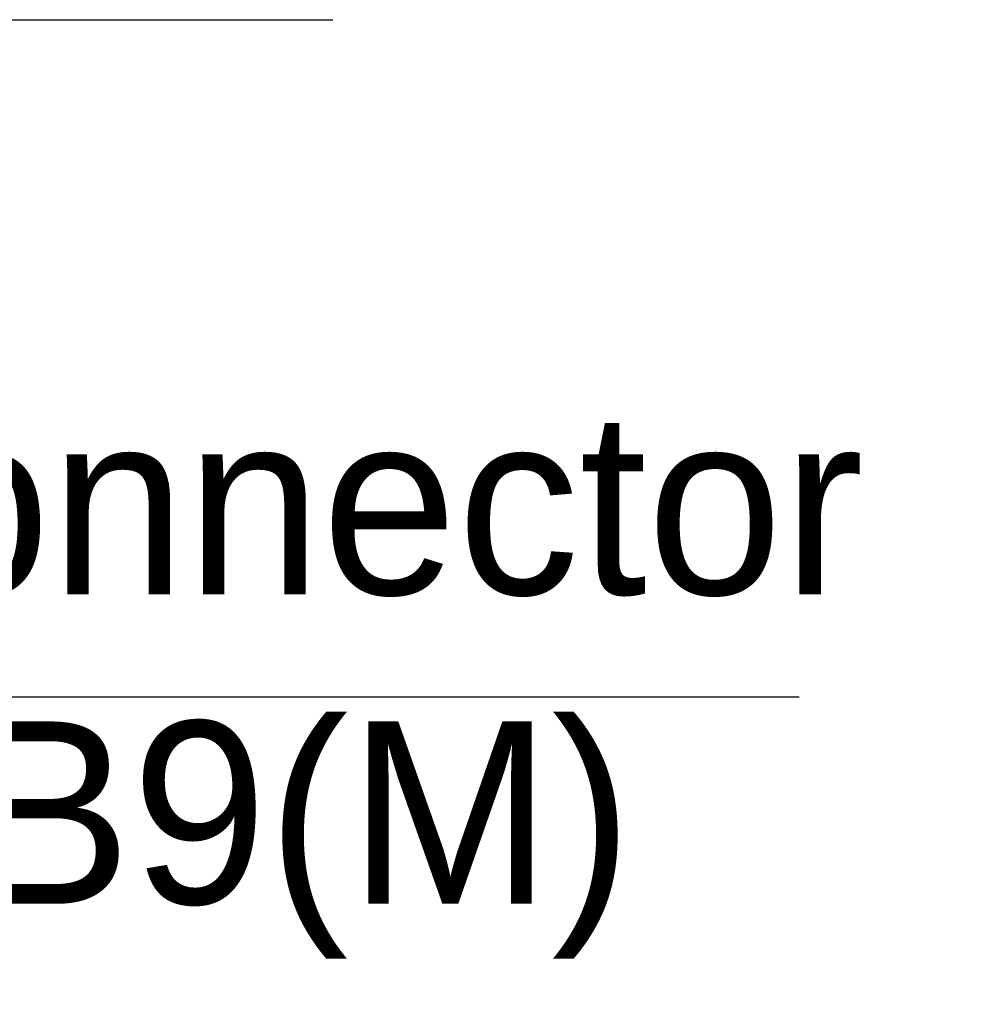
# Model space of a CAD drawing. Extents: x 2684 to 3039, y 582 to 1051.
# Tile 37 of 37: x 2979 to 3021, y 983 to 1026. Entities that reach past the tile are written whole.
import ezdxf

# ---------------------------------------------------------------- set-up
doc = ezdxf.new("R2010")
doc.units = 0
doc.header["$LTSCALE"] = 2.5
doc.layers.add('Symbols(ISO)', color=3, linetype='Continuous', lineweight=25)
doc.styles.add('Tekstas katalogui', font='Avgardn.ttf')
doc.dimstyles.new('Naujas_stilius$7', dxfattribs={"dimscale": 2.5, "dimtxt": 2.8, "dimasz": 3, "dimexe": 1, "dimexo": 0, "dimgap": 0.3, "dimtad": 1, "dimtoh": 1, "dimrnd": 1e-08, "dimtxsty": 'Tekstas katalogui', "dimcen": 0.3, "dimdle": 3, "dimclrd": 7, "dimclre": 7, "dimclrt": 7, "dimazin": 2, "dimtfac": 0.5, "dimtofl": 0, "dimtmove": 0, "dimatfit": 3, "dimfxl": 1, "dimtolj": 1, "dimlwd": 25, "dimlwe": 15, "dimarcsym": 0})

msp = doc.modelspace()

# ---------------------------------------------------------------- texts
at = {"layer": 'Symbols(ISO)', "color": 7, "insert": (2969.081, 1008.507), "char_height": 8, "width": 42.73732, "attachment_point": 1, "line_spacing_factor": 1.017241, "style": 'Tekstas katalogui'}
msp.add_mtext('{\\fFutura Lt BT|b0|i0;\\H8.0000;connector\\PDB9(M)}', dxfattribs=at)

# ---------------------------------------------------------------- leaders
at = {"layer": 'Symbols(ISO)', "color": 7, "linetype": 'Continuous', "lineweight": 25, "annotation_type": 0, "has_hookline": 1, "hookline_direction": 0}
for points, text_width in [([(2879.879, 987.851), (2906.495, 1025.714), (2913.995, 1025.714)], 78.77), ([(2948.879, 982.533), (2961.581, 996.013), (2969.081, 996.013)], 44.152)]:
    msp.add_leader(points, dimstyle='Naujas_stilius$7', override={"dimgap": 0, "dimtad": 1}, dxfattribs=dict(at, text_width=text_width))

doc.saveas('drawing.dxf')
